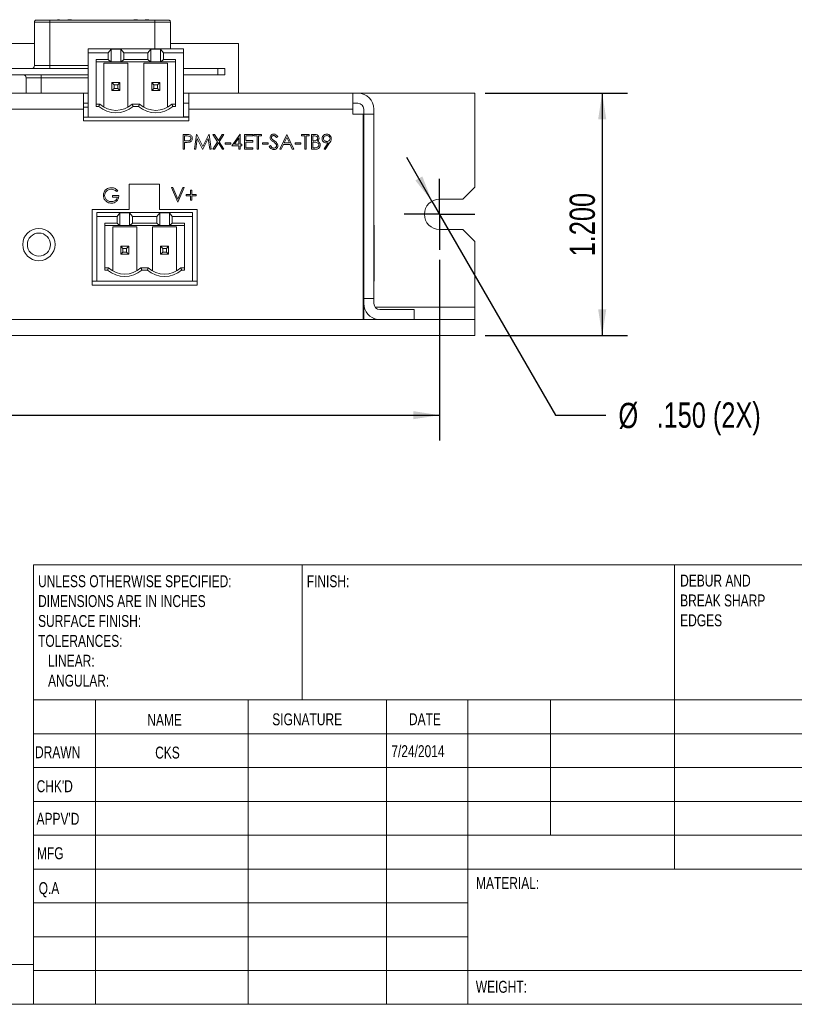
# Model space of a CAD drawing. Header units: inches. Extents: x 0.2 to 16.3, y 0.2 to 11.5.
# Tile 42 of 65: x 8.9 to 12.7, y 0.2 to 5.1. Entities that reach past the tile are written whole.
import ezdxf

# ---------------------------------------------------------------- set-up
doc = ezdxf.new("R2010")
doc.units = ezdxf.units.IN
doc.header["$MEASUREMENT"] = 0
doc.layers.add('FORMAT', color=7, linetype='Continuous')
doc.styles.add('SLDTEXTSTYLE0', font='TXT', dxfattribs={"width": 0.75})
doc.dimstyles.new('SLDDIMSTYLE0', dxfattribs={"dimtxt": 0.125, "dimasz": 0.13, "dimexe": 0, "dimexo": 0.0625, "dimgap": 0.03125, "dimtad": 2, "dimdec": 3, "dimzin": 4, "dimdsep": 46, "dimtxsty": 'Standard', "dimsah": 1, "dimcen": 0.09, "dimadec": 0, "dimazin": 0, "dimtfac": 1, "dimtdec": 3, "dimtofl": 0, "dimtmove": 0, "dimatfit": 3, "dimfxl": 1, "dimtolj": 1, "dimtzin": 12, "dimarcsym": 0})
doc.dimstyles.new('SLDDIMSTYLE3', dxfattribs={"dimtxt": 0.125, "dimasz": 0.13, "dimexe": 0, "dimexo": 0.0625, "dimgap": 0.03125, "dimtad": 0, "dimtih": 1, "dimtoh": 1, "dimdec": 3, "dimzin": 12, "dimdsep": 46, "dimtxsty": 'Standard', "dimsah": 1, "dimcen": 0.09, "dimadec": 0, "dimazin": 0, "dimtfac": 1, "dimtdec": 3, "dimtmove": 0, "dimatfit": 2, "dimfxl": 1, "dimtolj": 1, "dimtzin": 12, "dimarcsym": 0})

# ---------------------------------------------------------------- blocks, each defined once
blk = doc.blocks.new('SW_NOTE_0')
at = {"color": 0, "linetype": 'Continuous', "lineweight": 0, "attachment_point": 1, "style": 'SLDTEXTSTYLE0'}
for s, insert, char_height in [('DEBUR AND ', (0, 0.0761), 0.05906), ('BREAK SHARP ', (0, -0.0223), 0.059055), ('EDGES', (0, -0.1207), 0.05906)]:
    blk.add_mtext(s, dxfattribs=dict(at, insert=insert, char_height=char_height))
blk = doc.blocks.new('SW_NOTE_1')
at = {"color": 0, "linetype": 'Continuous', "lineweight": 0, "attachment_point": 1, "style": 'SLDTEXTSTYLE0'}
for s, insert, char_height in [('UNLESS OTHERWISE SPECIFIED:', (0, 0.0761), 0.059055), ('DIMENSIONS ARE IN INCHES', (0, -0.0223), 0.059055), ('SURFACE FINISH:', (0, -0.1207), 0.059055), ('TOLERANCES:', (0, -0.2191), 0.059055), ('   LINEAR:', (0, -0.3176), 0.05906), ('   ANGULAR:', (0, -0.416), 0.059055)]:
    blk.add_mtext(s, dxfattribs=dict(at, insert=insert, char_height=char_height))
blk = doc.blocks.new('*D16')
at = {"layer": 'FORMAT'}
for p, q in [((6.3288, 3.8803), (6.3288, 2.9866)), ((10.9788, 3.8803), (10.9788, 2.9866)), ((6.3288, 3.1116), (10.9788, 3.1116))]:
    blk.add_line(p, q, dxfattribs=at)
for points in [[(6.3288, 3.1116), (6.4588, 3.0916), (6.4588, 3.1316)], [(10.9788, 3.1116), (10.8488, 3.1316), (10.8488, 3.0916)]]:
    blk.add_solid(points, dxfattribs=at)
at = {"layer": 'FORMAT', "insert": (8.4461, 3.2727), "char_height": 0.125, "attachment_point": 1, "style": 'SLDTEXTSTYLE0'}
blk.add_mtext('4.650', dxfattribs=at)
blk = doc.blocks.new('*D17')
at = {"layer": 'FORMAT'}
for p, q in [((11.2038, 4.7053), (11.9088, 4.7053)), ((11.7838, 4.7053), (11.7838, 3.5053)), ((11.2038, 3.5053), (11.9088, 3.5053))]:
    blk.add_line(p, q, dxfattribs=at)
for points in [[(11.7838, 4.7053), (11.7638, 4.5753), (11.8038, 4.5753)], [(11.7838, 3.5053), (11.8038, 3.6353), (11.7638, 3.6353)]]:
    blk.add_solid(points, dxfattribs=at)
at = {"layer": 'FORMAT', "insert": (11.6226, 3.8975), "char_height": 0.125, "attachment_point": 1, "rotation": 90, "style": 'SLDTEXTSTYLE0'}
blk.add_mtext('1.200', dxfattribs=at)
blk = doc.blocks.new('*D18')
at = {"layer": 'FORMAT'}
for p, q in [((10.9414, 4.1703), (10.8165, 4.3868)), ((10.9414, 4.1703), (11.5519, 3.1116)), ((11.5519, 3.1116), (11.8019, 3.1116))]:
    blk.add_line(p, q, dxfattribs=at)
blk.add_solid([(10.9414, 4.1703), (10.8938, 4.2929), (10.8591, 4.2729)], dxfattribs=at)
at = {"layer": 'FORMAT', "char_height": 0.125, "attachment_point": 1, "style": 'SLDTEXTSTYLE0'}
for s, insert in [('%%c', (11.8644, 3.1726)), ('.150 (2X)', (12.0529, 3.1745))]:
    blk.add_mtext(s, dxfattribs=dict(at, insert=insert))
blk = doc.blocks.new('SW_CENTERMARKSYMBOL_5')
at = {"layer": 'FORMAT', "color": 0}
for p, q in [((0, 0.1), (0, 0.175)), ((0, 0), (0, 0.1)), ((-0.1, 0), (-0.175, 0)), ((0, 0), (-0.1, 0)), ((0, 0), (0, -0.1)), ((0, 0), (0.1, 0)), ((0.1, 0), (0.175, 0)), ((0, -0.1), (0, -0.175))]:
    blk.add_line(p, q, dxfattribs=at)

msp = doc.modelspace()

# ---------------------------------------------------------------- linework, layer by layer
at = {"color": 7, "linetype": 'Continuous', "lineweight": 15}
for p, q in [((9.0872, 5.0683), (9.0872, 5.0663)), ((9.0949, 5.0683), (9.0872, 5.0683)), ((9.0949, 5.0683), (9.0949, 5.0663)), ((9.0979, 5.0683), (9.0949, 5.0683)), ((9.0979, 5.0683), (9.0979, 5.0663)), ((9.1393, 5.0683), (9.1393, 5.0663)), ((9.1429, 5.0683), (9.1429, 5.0663)), ((9.1473, 5.0683), (9.1429, 5.0683)), ((9.1473, 5.0683), (9.1473, 5.0663)), ((9.1544, 5.0683), (9.1473, 5.0683)), ((9.1544, 5.0683), (9.1544, 5.0663)), ((9.1565, 5.0663), (9.1565, 5.0683)), ((9.4663, 5.0663), (9.4663, 5.0683)), ((9.4713, 5.0663), (9.4713, 5.0683)), ((9.4749, 5.0683), (9.4749, 5.0663)), ((9.4784, 5.0683), (9.4784, 5.0663)), ((9.4834, 5.0683), (9.4834, 5.0663)), ((9.5219, 5.0683), (9.5219, 5.0663)), ((9.5222, 5.0683), (9.5222, 5.0663)), ((9.5349, 5.0683), (9.5222, 5.0683)), ((9.5404, 5.0683), (9.5347, 5.0683)), ((9.5349, 5.0683), (9.5349, 5.0663)), ((9.5382, 5.0683), (9.5349, 5.0683)), ((9.5382, 5.0683), (9.5382, 5.0663)), ((9.5404, 5.0683), (9.5404, 5.0663)), ((8.9734, 5.0563), (9.0504, 5.0563)), ((9.0504, 5.0663), (9.5703, 5.0663)), ((9.0504, 5.0563), (9.0504, 5.0663)), ((9.0504, 4.8413), (9.0504, 5.0563)), ((9.0504, 5.0563), (9.5703, 5.0563)), ((9.5703, 5.0663), (9.5703, 5.0563)), ((9.5703, 5.0563), (9.6473, 5.0563)), ((9.5703, 5.0563), (9.5703, 4.9239)), ((8.9734, 4.9506), (8.7291, 4.9506)), ((9.2394, 4.9239), (9.2394, 4.9042)), ((9.7118, 4.9239), (9.2394, 4.9239)), ((9.3388, 4.9042), (9.3533, 4.9228)), ((9.3533, 4.9228), (9.3533, 4.8594)), ((9.3533, 4.9228), (9.401, 4.9228)), ((9.401, 4.9228), (9.401, 4.8594)), ((9.401, 4.9228), (9.4155, 4.9042)), ((9.5356, 4.9042), (9.5502, 4.9228)), ((9.5502, 4.8594), (9.5502, 4.9228)), ((9.5502, 4.9228), (9.5978, 4.9228)), ((9.5978, 4.9228), (9.6124, 4.9042)), ((9.5978, 4.8594), (9.5978, 4.9228)), ((9.9838, 4.9506), (9.6473, 4.9506)), ((9.7118, 4.9042), (9.7118, 4.9239)), ((9.9838, 4.7046), (9.9838, 4.9506)), ((9.2394, 4.9042), (9.2394, 4.5853)), ((9.3388, 4.9042), (9.2394, 4.9042)), ((9.2787, 4.6392), (9.2787, 4.8717)), ((9.3388, 4.8717), (9.2787, 4.8717)), ((9.3388, 4.8717), (9.3388, 4.9042)), ((9.3518, 4.8594), (9.3388, 4.8717)), ((9.4155, 4.8717), (9.4025, 4.8594)), ((9.4155, 4.9042), (9.4155, 4.8717)), ((9.4155, 4.9042), (9.5356, 4.9042)), ((9.4155, 4.8717), (9.5356, 4.8717)), ((9.5356, 4.8717), (9.5356, 4.9042)), ((9.5487, 4.8594), (9.5356, 4.8717)), ((9.6124, 4.8717), (9.5994, 4.8594)), ((9.6124, 4.9042), (9.6124, 4.8717)), ((9.7118, 4.9042), (9.6124, 4.9042)), ((9.6724, 4.8717), (9.6124, 4.8717)), ((9.6724, 4.8717), (9.6724, 4.6392)), ((9.7118, 4.5853), (9.7118, 4.9042)), ((9.2394, 4.8263), (8.7388, 4.8263)), ((8.9734, 4.8413), (9.0504, 4.8413)), ((9.2394, 4.8413), (9.0504, 4.8413)), ((9.0504, 4.8413), (9.0504, 4.8263)), ((9.3518, 4.8594), (9.2787, 4.8594)), ((9.3181, 4.853), (9.3181, 4.6354)), ((9.4362, 4.853), (9.3181, 4.853)), ((9.3533, 4.8594), (9.3518, 4.8594)), ((9.401, 4.8594), (9.3533, 4.8594)), ((9.4025, 4.8594), (9.401, 4.8594)), ((9.5487, 4.8594), (9.4025, 4.8594)), ((9.4362, 4.6354), (9.4362, 4.853)), ((9.515, 4.853), (9.515, 4.6354)), ((9.6331, 4.853), (9.515, 4.853)), ((9.5502, 4.8594), (9.5487, 4.8594)), ((9.5978, 4.8594), (9.5502, 4.8594)), ((9.5994, 4.8594), (9.5978, 4.8594)), ((9.6724, 4.8594), (9.5994, 4.8594)), ((9.6331, 4.6354), (9.6331, 4.853)), ((9.8818, 4.8263), (9.7118, 4.8263)), ((9.8818, 4.8263), (9.9168, 4.8263)), ((9.8818, 4.7963), (9.8818, 4.8263)), ((9.9168, 4.8263), (9.9168, 4.7963)), ((8.7388, 4.7963), (9.2394, 4.7963)), ((8.9323, 4.7813), (8.9323, 4.7046)), ((8.9323, 4.7813), (9.0073, 4.7813)), ((9.0073, 4.7963), (9.0073, 4.7813)), ((9.0073, 4.7813), (9.2394, 4.7813)), ((9.0073, 4.7046), (9.0073, 4.7813)), ((9.7118, 4.7963), (9.8818, 4.7963)), ((9.8818, 4.7963), (9.9168, 4.7963)), ((9.3575, 4.7573), (9.368, 4.7468)), ((9.3575, 4.7573), (9.3968, 4.7573)), ((9.3575, 4.718), (9.3575, 4.7573)), ((9.368, 4.7285), (9.3575, 4.718)), ((9.3863, 4.7468), (9.368, 4.7468)), ((9.368, 4.7468), (9.368, 4.7285)), ((9.3863, 4.7285), (9.368, 4.7285)), ((9.3968, 4.7573), (9.3863, 4.7468)), ((9.3863, 4.7285), (9.3863, 4.7468)), ((9.3968, 4.718), (9.3863, 4.7285)), ((9.3968, 4.718), (9.3968, 4.7573)), ((9.5649, 4.7468), (9.5543, 4.7573)), ((9.5937, 4.7573), (9.5543, 4.7573)), ((9.5543, 4.7573), (9.5543, 4.718)), ((9.5649, 4.7285), (9.5543, 4.718)), ((9.5831, 4.7468), (9.5649, 4.7468)), ((9.5649, 4.7468), (9.5649, 4.7285)), ((9.5649, 4.7285), (9.5831, 4.7285)), ((9.5937, 4.7573), (9.5831, 4.7468)), ((9.5831, 4.7285), (9.5831, 4.7468)), ((9.5937, 4.718), (9.5831, 4.7285)), ((9.5937, 4.7573), (9.5937, 4.718)), ((8.0774, 4.7046), (9.2174, 4.7046)), ((9.2174, 4.6256), (9.2174, 4.7046)), ((9.2394, 4.7046), (9.2174, 4.7046)), ((9.3575, 4.718), (9.3968, 4.718)), ((9.5937, 4.718), (9.5543, 4.718)), ((9.7374, 4.7046), (9.7118, 4.7046)), ((9.7374, 4.7046), (10.5498, 4.7046)), ((9.7374, 4.7046), (9.7374, 4.6256)), ((9.9948, 4.7053), (9.9838, 4.7053)), ((10.171, 4.7053), (10.0825, 4.7053)), ((11.1538, 4.7053), (10.2502, 4.7053)), ((10.5498, 4.7046), (10.5498, 4.6256)), ((10.5498, 4.7046), (10.5748, 4.7046)), ((11.1538, 4.2403), (11.1538, 4.7053)), ((9.2394, 4.6546), (9.2174, 4.6546)), ((9.2394, 4.6353), (9.2174, 4.6353)), ((9.2787, 4.651), (9.2969, 4.651)), ((9.2924, 4.6392), (9.2787, 4.6392)), ((9.4575, 4.651), (9.4937, 4.651)), ((9.4892, 4.6392), (9.462, 4.6392)), ((9.6543, 4.651), (9.6724, 4.651)), ((9.6724, 4.6392), (9.6588, 4.6392)), ((9.7374, 4.6546), (9.7118, 4.6546)), ((10.5498, 4.6546), (10.5748, 4.6546)), ((8.0774, 4.6256), (9.2174, 4.6256)), ((9.2174, 4.5686), (9.2174, 4.6256)), ((9.2174, 4.5853), (9.2394, 4.5853)), ((9.2394, 4.5853), (9.7118, 4.5853)), ((9.7118, 4.5884), (9.7374, 4.5884)), ((9.7118, 4.5853), (9.7374, 4.5853)), ((9.7374, 4.5686), (9.7374, 4.6256)), ((9.7374, 4.6256), (10.5498, 4.6256)), ((10.5498, 4.6256), (10.5498, 4.6006)), ((10.5498, 4.6006), (10.6003, 4.6006)), ((10.6003, 4.6006), (10.6003, 3.5846)), ((10.6038, 4.6256), (10.6038, 4.6006)), ((10.6538, 4.6006), (10.6038, 4.6006)), ((10.6038, 4.6006), (10.6038, 3.6886)), ((10.6538, 4.6256), (10.6538, 4.6006)), ((10.6538, 4.6006), (10.6538, 3.6886)), ((9.2174, 4.5686), (9.7374, 4.5686)), ((9.7103, 4.5004), (9.7246, 4.5004)), ((9.7103, 4.4275), (9.7103, 4.5004)), ((9.7169, 4.4929), (9.7169, 4.4686)), ((9.7302, 4.4929), (9.7169, 4.4929)), ((9.7664, 4.4275), (9.776, 4.5004)), ((9.776, 4.5004), (9.777, 4.5004)), ((9.777, 4.5004), (9.8071, 4.4406)), ((9.8071, 4.4406), (9.8371, 4.5004)), ((9.8371, 4.5004), (9.838, 4.5004)), ((9.838, 4.5004), (9.8477, 4.4275)), ((9.8575, 4.5004), (9.8651, 4.5004)), ((9.8804, 4.4647), (9.8575, 4.5004)), ((9.8651, 4.5004), (9.8842, 4.4706)), ((9.8842, 4.4706), (9.9033, 4.5004)), ((9.9108, 4.5004), (9.888, 4.4647)), ((9.9033, 4.5004), (9.9108, 4.5004)), ((9.9515, 4.4443), (9.9913, 4.5023)), ((9.9861, 4.4835), (9.9643, 4.4518)), ((9.9861, 4.4518), (9.9861, 4.4835)), ((9.9913, 4.5023), (9.9926, 4.5023)), ((9.9926, 4.5023), (9.9926, 4.4518)), ((10.0141, 4.5004), (10.0553, 4.5004)), ((10.0141, 4.4275), (10.0141, 4.5004)), ((10.0207, 4.4929), (10.0207, 4.4705)), ((10.0553, 4.4929), (10.0207, 4.4929)), ((10.0553, 4.5004), (10.0553, 4.4929)), ((10.0599, 4.5004), (10.0983, 4.5004)), ((10.0599, 4.4929), (10.0599, 4.5004)), ((10.0758, 4.4929), (10.0599, 4.4929)), ((10.0758, 4.4275), (10.0758, 4.4929)), ((10.0824, 4.4929), (10.0824, 4.4275)), ((10.0983, 4.4929), (10.0824, 4.4929)), ((10.0983, 4.5004), (10.0983, 4.4929)), ((10.1777, 4.49), (10.1718, 4.4855)), ((10.188, 4.4275), (10.2226, 4.5004)), ((10.223, 4.4862), (10.2098, 4.4584)), ((10.2226, 4.5004), (10.2235, 4.5004)), ((10.2358, 4.4584), (10.223, 4.4862)), ((10.2235, 4.5004), (10.2572, 4.4275)), ((10.2955, 4.5004), (10.3338, 4.5004)), ((10.2955, 4.4929), (10.2955, 4.5004)), ((10.3114, 4.4929), (10.2955, 4.4929)), ((10.3114, 4.4275), (10.3114, 4.4929)), ((10.3179, 4.4929), (10.3179, 4.4275)), ((10.3338, 4.4929), (10.3179, 4.4929)), ((10.3338, 4.5004), (10.3338, 4.4929)), ((10.3451, 4.5004), (10.3593, 4.5004)), ((10.3451, 4.4275), (10.3451, 4.5004)), ((10.3516, 4.4929), (10.3516, 4.4696)), ((10.3605, 4.4929), (10.3516, 4.4929)), ((9.7169, 4.4686), (9.7296, 4.4685)), ((9.7169, 4.4612), (9.7169, 4.4275)), ((9.7221, 4.4612), (9.7169, 4.4612)), ((9.78, 4.4801), (9.773, 4.4275)), ((9.8064, 4.4275), (9.78, 4.4801)), ((9.8342, 4.48), (9.8079, 4.4275)), ((9.8412, 4.4275), (9.8342, 4.48)), ((9.8566, 4.4275), (9.8804, 4.4647)), ((9.8842, 4.4588), (9.8642, 4.4275)), ((9.9042, 4.4275), (9.8842, 4.4588)), ((9.888, 4.4647), (9.9118, 4.4275)), ((9.9178, 4.4593), (9.9459, 4.4593)), ((9.9178, 4.4518), (9.9178, 4.4593)), ((9.9459, 4.4518), (9.9178, 4.4518)), ((9.9459, 4.4593), (9.9459, 4.4518)), ((9.9861, 4.4443), (9.9515, 4.4443)), ((9.9643, 4.4518), (9.9861, 4.4518)), ((9.9861, 4.4275), (9.9861, 4.4443)), ((9.9926, 4.4518), (10.001, 4.4518)), ((9.9926, 4.4443), (9.9926, 4.4275)), ((10.001, 4.4443), (9.9926, 4.4443)), ((10.001, 4.4518), (10.001, 4.4443)), ((10.0207, 4.4705), (10.0553, 4.4705)), ((10.0207, 4.463), (10.0207, 4.435)), ((10.0553, 4.463), (10.0207, 4.463)), ((10.0207, 4.435), (10.0553, 4.435)), ((10.0553, 4.4705), (10.0553, 4.463)), ((10.0553, 4.435), (10.0553, 4.4275)), ((10.1029, 4.4593), (10.131, 4.4593)), ((10.1029, 4.4518), (10.1029, 4.4593)), ((10.131, 4.4518), (10.1029, 4.4518)), ((10.131, 4.4593), (10.131, 4.4518)), ((10.1357, 4.4416), (10.1418, 4.4453)), ((10.2062, 4.4509), (10.1952, 4.4275)), ((10.2393, 4.4509), (10.2062, 4.4509)), ((10.2098, 4.4584), (10.2358, 4.4584)), ((10.2501, 4.4275), (10.2393, 4.4509)), ((10.2637, 4.4593), (10.2918, 4.4593)), ((10.2637, 4.4518), (10.2637, 4.4593)), ((10.2918, 4.4518), (10.2637, 4.4518)), ((10.2918, 4.4593), (10.2918, 4.4518)), ((10.3516, 4.4696), (10.356, 4.4696)), ((10.3516, 4.4621), (10.3516, 4.435)), ((10.3559, 4.4621), (10.3516, 4.4621)), ((10.3516, 4.435), (10.3609, 4.435)), ((10.4071, 4.4293), (10.4274, 4.4589)), ((10.4348, 4.4585), (10.4124, 4.4256)), ((9.7169, 4.4275), (9.7103, 4.4275)), ((9.773, 4.4275), (9.7664, 4.4275)), ((9.8079, 4.4275), (9.8064, 4.4275)), ((9.8477, 4.4275), (9.8412, 4.4275)), ((9.8642, 4.4275), (9.8566, 4.4275)), ((9.9118, 4.4275), (9.9042, 4.4275)), ((9.9926, 4.4275), (9.9861, 4.4275)), ((10.0553, 4.4275), (10.0141, 4.4275)), ((10.0824, 4.4275), (10.0758, 4.4275)), ((10.1952, 4.4275), (10.188, 4.4275)), ((10.2572, 4.4275), (10.2501, 4.4275)), ((10.3179, 4.4275), (10.3114, 4.4275)), ((10.3648, 4.4275), (10.3451, 4.4275)), ((10.4124, 4.4256), (10.4071, 4.4293)), ((9.5923, 4.2546), (9.4423, 4.2546)), ((9.4423, 4.2546), (9.4423, 4.1296)), ((9.5923, 4.1296), (9.5923, 4.2546)), ((11.0938, 4.1803), (11.1538, 4.2403)), ((9.3607, 4.1979), (9.3915, 4.1979)), ((9.3607, 4.1905), (9.3607, 4.1979)), ((9.385, 4.1905), (9.3607, 4.1905)), ((9.3869, 4.2229), (9.3813, 4.2176)), ((9.6522, 4.2377), (9.6592, 4.2377)), ((9.683, 4.1648), (9.6522, 4.2377)), ((9.6592, 4.2377), (9.6835, 4.1802)), ((9.6835, 4.1802), (9.7078, 4.2377)), ((9.7148, 4.2377), (9.6839, 4.1648)), ((9.7078, 4.2377), (9.7148, 4.2377)), ((9.7241, 4.1975), (9.7241, 4.2041)), ((9.7241, 4.2041), (9.7456, 4.2041)), ((9.7456, 4.1975), (9.7241, 4.1975)), ((9.7456, 4.2256), (9.7522, 4.2256)), ((9.7456, 4.2041), (9.7456, 4.2256)), ((9.7456, 4.176), (9.7456, 4.1975)), ((9.7522, 4.2256), (9.7522, 4.2041)), ((9.7522, 4.2041), (9.7737, 4.2041)), ((9.7522, 4.1975), (9.7522, 4.176)), ((9.7737, 4.1975), (9.7522, 4.1975)), ((9.7737, 4.2041), (9.7737, 4.1975)), ((9.6839, 4.1648), (9.683, 4.1648)), ((9.7522, 4.176), (9.7456, 4.176)), ((10.9788, 4.1803), (11.0938, 4.1803)), ((9.4423, 4.1296), (9.2588, 4.1296)), ((9.2588, 4.1296), (9.2588, 3.7546)), ((9.283, 4.1139), (9.283, 4.0942)), ((9.7555, 4.1139), (9.283, 4.1139)), ((9.283, 4.0942), (9.283, 3.7753)), ((9.3825, 4.0942), (9.283, 4.0942)), ((9.3825, 4.0942), (9.397, 4.1128)), ((9.3825, 4.0617), (9.3825, 4.0942)), ((9.397, 4.1128), (9.397, 4.0494)), ((9.397, 4.1128), (9.4447, 4.1128)), ((9.4447, 4.1128), (9.4447, 4.0494)), ((9.4447, 4.1128), (9.4592, 4.0942)), ((9.4592, 4.0942), (9.4592, 4.0617)), ((9.4592, 4.0942), (9.5793, 4.0942)), ((9.5793, 4.0942), (9.5939, 4.1128)), ((9.5793, 4.0617), (9.5793, 4.0942)), ((9.7788, 4.1296), (9.5923, 4.1296)), ((9.5939, 4.0494), (9.5939, 4.1128)), ((9.5939, 4.1128), (9.6415, 4.1128)), ((9.6415, 4.1128), (9.6561, 4.0942)), ((9.6415, 4.0494), (9.6415, 4.1128)), ((9.6561, 4.0942), (9.6561, 4.0617)), ((9.7555, 4.0942), (9.6561, 4.0942)), ((9.7555, 4.0942), (9.7555, 4.1139)), ((9.7555, 3.7753), (9.7555, 4.0942)), ((9.7788, 3.7546), (9.7788, 4.1296)), ((9.3224, 3.8292), (9.3224, 4.0617)), ((9.3825, 4.0617), (9.3224, 4.0617)), ((9.3955, 4.0494), (9.3224, 4.0494)), ((9.3955, 4.0494), (9.3825, 4.0617)), ((9.397, 4.0494), (9.3955, 4.0494)), ((9.4447, 4.0494), (9.397, 4.0494)), ((9.4462, 4.0494), (9.4447, 4.0494)), ((9.4592, 4.0617), (9.4462, 4.0494)), ((9.5923, 4.0494), (9.4462, 4.0494)), ((9.4592, 4.0617), (9.5793, 4.0617)), ((9.5923, 4.0494), (9.5793, 4.0617)), ((9.5939, 4.0494), (9.5923, 4.0494)), ((9.6415, 4.0494), (9.5939, 4.0494)), ((9.643, 4.0494), (9.6415, 4.0494)), ((9.6561, 4.0617), (9.643, 4.0494)), ((9.7161, 4.0494), (9.643, 4.0494)), ((9.7161, 4.0617), (9.6561, 4.0617)), ((9.7161, 4.0617), (9.7161, 3.8292)), ((10.6038, 4.0509), (10.6003, 4.0509)), ((10.6538, 4.0509), (10.6558, 4.0509)), ((10.6538, 4.0509), (10.6558, 4.0509)), ((10.6538, 4.0509), (10.6558, 4.0509)), ((10.6538, 4.0509), (10.6558, 4.0509)), ((10.6538, 4.0509), (10.6558, 4.0509)), ((10.6538, 4.0509), (10.6558, 4.0509)), ((10.6538, 4.0509), (10.6558, 4.0509)), ((10.6538, 4.0509), (10.6558, 4.0509)), ((10.6538, 4.0509), (10.6558, 4.0509)), ((10.6558, 4.0509), (10.6558, 4.0469)), ((10.6558, 4.0509), (10.6558, 4.0469)), ((10.6558, 4.0509), (10.6558, 4.0469)), ((10.6558, 4.0509), (10.6558, 4.0469)), ((10.6558, 4.0509), (10.6558, 4.0469)), ((10.6558, 4.0509), (10.6558, 4.0469)), ((10.6558, 4.0509), (10.6558, 4.0469)), ((10.6558, 4.0509), (10.6558, 4.0469)), ((10.6558, 4.0509), (10.6558, 4.0469)), ((10.6558, 3.7753), (10.6558, 4.0469)), ((9.3618, 4.043), (9.3618, 3.8254)), ((9.4799, 4.043), (9.3618, 4.043)), ((9.4799, 3.8254), (9.4799, 4.043)), ((9.5586, 4.043), (9.5586, 3.8254)), ((9.6767, 4.043), (9.5586, 4.043)), ((9.6767, 3.8254), (9.6767, 4.043)), ((11.0938, 4.0303), (10.9788, 4.0303)), ((11.1538, 3.9703), (11.0938, 4.0303)), ((9.4012, 3.9473), (9.4117, 3.9368)), ((9.4012, 3.908), (9.4012, 3.9473)), ((9.4012, 3.9473), (9.4405, 3.9473)), ((9.4405, 3.9473), (9.43, 3.9368)), ((9.4405, 3.908), (9.4405, 3.9473)), ((9.6086, 3.9368), (9.598, 3.9473)), ((9.598, 3.9473), (9.598, 3.908)), ((9.6374, 3.9473), (9.598, 3.9473)), ((9.6374, 3.9473), (9.6268, 3.9368)), ((9.6374, 3.9473), (9.6374, 3.908)), ((11.1538, 3.6453), (11.1538, 3.9703)), ((9.4117, 3.9185), (9.4012, 3.908)), ((9.4012, 3.908), (9.4405, 3.908)), ((9.4117, 3.9368), (9.4117, 3.9185)), ((9.43, 3.9368), (9.4117, 3.9368)), ((9.43, 3.9185), (9.4117, 3.9185)), ((9.43, 3.9185), (9.43, 3.9368)), ((9.4405, 3.908), (9.43, 3.9185)), ((9.6086, 3.9185), (9.598, 3.908)), ((9.6374, 3.908), (9.598, 3.908)), ((9.6086, 3.9368), (9.6086, 3.9185)), ((9.6268, 3.9368), (9.6086, 3.9368)), ((9.6086, 3.9185), (9.6268, 3.9185)), ((9.6268, 3.9185), (9.6268, 3.9368)), ((9.6374, 3.908), (9.6268, 3.9185)), ((9.3224, 3.841), (9.3405, 3.841)), ((9.336, 3.8292), (9.3224, 3.8292)), ((9.5011, 3.841), (9.5374, 3.841)), ((9.5329, 3.8292), (9.5056, 3.8292)), ((9.698, 3.841), (9.7161, 3.841)), ((9.7161, 3.8292), (9.7025, 3.8292)), ((9.2588, 3.7753), (9.283, 3.7753)), ((9.2588, 3.7546), (9.7788, 3.7546)), ((9.283, 3.7753), (9.7555, 3.7753)), ((9.7555, 3.7753), (9.7788, 3.7753)), ((10.6038, 3.7753), (10.6003, 3.7753)), ((10.6558, 3.7753), (10.6538, 3.7753)), ((10.6538, 3.6886), (10.6038, 3.6886)), ((10.6038, 3.6886), (10.6038, 3.6636)), ((10.6038, 3.6886), (10.6038, 3.5853)), ((10.6038, 3.6886), (10.6038, 3.6636)), ((10.6038, 3.6886), (10.6038, 3.5853)), ((10.6538, 3.6886), (10.6538, 3.6636)), ((10.6538, 3.6886), (10.6538, 3.6636)), ((10.6538, 3.6886), (10.6538, 3.6636)), ((10.6538, 3.6886), (10.6538, 3.6636)), ((10.6038, 3.6453), (10.6003, 3.6453)), ((11.1538, 3.6453), (10.6604, 3.6453)), ((10.6828, 3.6346), (10.8538, 3.6346)), ((10.8538, 3.6346), (10.8538, 3.5853)), ((11.1538, 3.5853), (11.1538, 3.6453)), ((6.1538, 3.5853), (11.1538, 3.5853)), ((10.6003, 3.5846), (6.7074, 3.5846)), ((10.6538, 3.5901), (10.6538, 3.5853)), ((10.6538, 3.5901), (10.6538, 3.5853)), ((10.9038, 3.5853), (10.9788, 3.5853)), ((10.9038, 3.5853), (10.9788, 3.5853)), ((10.9788, 3.5853), (11.0938, 3.5853)), ((10.9788, 3.5853), (11.0938, 3.5853)), ((11.0938, 3.5853), (11.1538, 3.5853)), ((11.0938, 3.5853), (11.1538, 3.5853)), ((11.1538, 3.5053), (11.1538, 3.5853)), ((6.1538, 3.5053), (11.1538, 3.5053)), ((10.9038, 3.5053), (10.9788, 3.5053)), ((10.9038, 3.5053), (10.9788, 3.5053)), ((10.9788, 3.5053), (11.0938, 3.5053)), ((10.9788, 3.5053), (11.0938, 3.5053)), ((11.0938, 3.5053), (11.1538, 3.5053)), ((11.0938, 3.5053), (11.1538, 3.5053))]:
    msp.add_line(p, q, dxfattribs=at)
at = {"color": 7, "linetype": 'Continuous', "lineweight": 0}
for p, q in [((8.9685, 2.372), (16.3386, 2.372)), ((8.9685, 2.372), (8.9685, 0.1969)), ((10.2992, 1.7028), (10.2992, 2.372)), ((12.1417, 2.372), (12.1417, 0.8661)), ((16.3386, 1.7028), (8.9685, 1.7028)), ((9.2756, 1.7028), (9.2756, 0.1969)), ((10.0311, 1.7028), (10.0311, 0.1969)), ((10.7165, 1.7028), (10.7165, 0.1969)), ((11.1181, 0.1969), (11.1181, 1.7028)), ((11.5276, 1.0335), (11.5276, 1.7028)), ((12.8583, 1.5354), (8.9685, 1.5354)), ((12.8583, 1.3681), (8.9685, 1.3681)), ((12.8583, 1.2008), (8.9685, 1.2008)), ((12.8583, 1.0335), (8.9685, 1.0335)), ((11.1181, 0.8661), (8.9685, 0.8661)), ((11.1181, 0.8661), (16.3386, 0.8661)), ((11.1181, 0.6988), (8.9685, 0.6988)), ((11.1181, 0.5315), (8.9685, 0.5315)), ((0.3937, 0.3937), (8.9685, 0.3937)), ((8.9685, 0.3642), (16.3386, 0.3642)), ((0.1969, 0.1969), (16.3386, 0.1969))]:
    msp.add_line(p, q, dxfattribs=at)
at = {"color": 7, "linetype": 'Continuous', "lineweight": 15, "flags": 128}
msp.add_lwpolyline([(8.9844, 5.0663), (8.9825, 5.0661), (8.982, 5.066)], dxfattribs=at)
at = {"color": 7, "linetype": 'Continuous', "lineweight": 15}
for radius in [0.08, 0.057]:
    msp.add_circle((8.9958, 3.9556), radius, dxfattribs=at)
for centre, radius, start, end in [((8.9584, 4.8413), 0.015, 270, 0), ((10.5748, 4.6256), 0.079, 0, 90), ((9.3772, 4.7377), 0.1299, 229.2509, 310.7491), ((9.3772, 4.7377), 0.1181, 227.1666, 312.8334), ((9.574, 4.7377), 0.1299, 229.2509, 310.7491), ((9.574, 4.7377), 0.1181, 227.1666, 312.8334), ((10.5748, 4.6256), 0.029, 0, 90), ((10.9788, 4.1053), 0.075, 90, 270), ((10.6519, 4.0469), 0.00394, 0, 59.8676), ((9.4208, 3.9277), 0.1299, 229.2509, 310.7491), ((9.4208, 3.9277), 0.1181, 227.1666, 312.8334), ((9.6177, 3.9277), 0.1299, 229.2509, 310.7491), ((9.6177, 3.9277), 0.1181, 227.1666, 312.8334), ((10.6828, 3.6636), 0.079, 180, 262.4491), ((10.6828, 3.6636), 0.029, 180, 270)]:
    msp.add_arc(centre, radius, start, end, dxfattribs=at)
for points, knots in [([(9.1477, 5.0683), (9.1467, 5.0683), (9.1445, 5.0683), (9.1419, 5.0683), (9.1401, 5.0683), (9.1394, 5.0683), (9.1394, 5.0683), (9.1393, 5.0683)], [0, 0, 0, 0, 0.235658, 0.473457, 0.678238, 0.891928, 1, 1, 1, 1]), ([(9.1565, 5.0683), (9.1564, 5.0683), (9.1562, 5.0683), (9.1552, 5.0683), (9.1546, 5.0683), (9.1544, 5.0683)], [0, 0, 0, 0, 0.49262, 0.745972, 1, 1, 1, 1]), ([(9.4749, 5.0683), (9.4738, 5.0683), (9.4717, 5.0683), (9.4692, 5.0683), (9.4673, 5.0683), (9.4664, 5.0683), (9.4663, 5.0683), (9.4663, 5.0683)], [0, 0, 0, 0, 0.245024, 0.446428, 0.646432, 0.888494, 1, 1, 1, 1]), ([(9.4834, 5.0683), (9.4833, 5.0683), (9.4831, 5.0683), (9.4812, 5.0683), (9.4789, 5.0683), (9.4766, 5.0683), (9.4752, 5.0683), (9.4749, 5.0683)], [0, 0, 0, 0, 0.264142, 0.482451, 0.70026, 0.923063, 1, 1, 1, 1]), ([(9.5303, 5.0683), (9.5292, 5.0683), (9.5271, 5.0683), (9.5246, 5.0683), (9.5229, 5.0683), (9.522, 5.0683), (9.5219, 5.0683), (9.5219, 5.0683)], [0, 0, 0, 0, 0.241212, 0.436069, 0.63015, 0.843692, 1, 1, 1, 1]), ([(9.532, 5.0683), (9.5319, 5.0683), (9.5316, 5.0683), (9.531, 5.0683), (9.5306, 5.0683), (9.5303, 5.0683)], [0, 0, 0, 0, 0.2537882, 0.507816, 1, 1, 1, 1]), ([(9.5347, 5.0683), (9.5344, 5.0683), (9.5337, 5.0683), (9.5323, 5.0683), (9.5314, 5.0683), (9.5309, 5.0683)], [0, 0, 0, 0, 0.422212, 0.700062, 1, 1, 1, 1]), ([(8.9969, 5.0662), (8.9946, 5.0662), (8.9872, 5.0662), (8.9816, 5.0659), (8.9787, 5.0653), (8.9771, 5.064), (8.9763, 5.0632), (8.9759, 5.0626), (8.9755, 5.0621), (8.9752, 5.0616), (8.9748, 5.061), (8.9744, 5.0602), (8.9736, 5.0584), (8.9735, 5.0573), (8.9734, 5.0563)], [0, 0, 0, 0, 0.165705, 0.513487, 0.743615, 0.805824, 0.826395, 0.842281, 0.849285, 0.856102, 0.870298, 0.886575, 0.905448, 1, 1, 1, 1]), ([(9.0504, 5.0663), (9.0459, 5.0663), (9.0367, 5.0663), (9.0229, 5.0663), (9.01, 5.0663), (9.0011, 5.0663), (8.9976, 5.0663), (8.9969, 5.0663)], [0, 0, 0, 0, 0.214747, 0.445507, 0.688331, 0.937668, 1, 1, 1, 1]), ([(9.6373, 5.0663), (9.6364, 5.0663), (9.635, 5.0663), (9.6267, 5.0663), (9.618, 5.0663), (9.6073, 5.0663), (9.5917, 5.0663), (9.5787, 5.0663), (9.5703, 5.0663)], [0, 0, 0, 0, 0.2394567, 0.3683607, 0.4999999, 0.6316396, 0.7605436, 1, 1, 1, 1]), ([(9.6473, 5.0563), (9.6471, 5.0577), (9.6467, 5.0607), (9.644, 5.064), (9.6407, 5.066), (9.6384, 5.0662), (9.6373, 5.0663)], [0, 0, 0, 0, 0.270259, 0.562427, 0.789732, 1, 1, 1, 1]), ([(8.9323, 4.7813), (8.9321, 4.7832), (8.9318, 4.7861), (8.93, 4.7896), (8.928, 4.792), (8.9256, 4.7939), (8.9221, 4.7958), (8.9192, 4.7961), (8.9173, 4.7963)], [0, 0, 0, 0, 0.239823, 0.368832, 0.500511, 0.632112, 0.760909, 1, 1, 1, 1]), ([(8.9323, 4.7813), (8.9321, 4.7832), (8.9318, 4.7861), (8.93, 4.7896), (8.9277, 4.7924), (8.9247, 4.7946), (8.921, 4.796), (8.9186, 4.7962), (8.9174, 4.7963)], [0, 0, 0, 0, 0.240392, 0.367771, 0.499606, 0.697425, 0.835717, 1, 1, 1, 1]), ([(9.7246, 4.5004), (9.7277, 4.5004), (9.7333, 4.5005), (9.7388, 4.4997), (9.7412, 4.4993)], [0, 0, 0, 0, 0.560317, 1, 1, 1, 1]), ([(9.7486, 4.4808), (9.7483, 4.4829), (9.7478, 4.4861), (9.7451, 4.4894), (9.74, 4.4931), (9.7345, 4.493), (9.7302, 4.4929)], [0, 0, 0, 0, 0.248969, 0.37473, 0.500386, 1, 1, 1, 1]), ([(9.7412, 4.4993), (9.7434, 4.4985), (9.7479, 4.4969), (9.7524, 4.492), (9.7549, 4.4864), (9.7551, 4.4827), (9.7552, 4.4809)], [0, 0, 0, 0, 0.279706, 0.559381, 0.779508, 1, 1, 1, 1]), ([(10.1403, 4.4853), (10.1406, 4.4879), (10.1413, 4.493), (10.1463, 4.4987), (10.1522, 4.5018), (10.1563, 4.5021), (10.1583, 4.5023)], [0, 0, 0, 0, 0.2795525, 0.558797, 0.7793772, 1, 1, 1, 1]), ([(10.1444, 4.4742), (10.1431, 4.4761), (10.1408, 4.4794), (10.1405, 4.4835), (10.1403, 4.4853)], [0, 0, 0, 0, 0.559842, 1, 1, 1, 1]), ([(10.1576, 4.4948), (10.1561, 4.4947), (10.1531, 4.4945), (10.1496, 4.4922), (10.1472, 4.4891), (10.147, 4.4867), (10.1469, 4.4856)], [0, 0, 0, 0, 0.280272, 0.559931, 0.77992, 1, 1, 1, 1]), ([(10.1469, 4.4856), (10.147, 4.4846), (10.1471, 4.4825), (10.1487, 4.4792), (10.1506, 4.4773), (10.1517, 4.4762)], [0, 0, 0, 0, 0.279946, 0.559772, 1, 1, 1, 1]), ([(10.1718, 4.4855), (10.1697, 4.4881), (10.1669, 4.4918), (10.1615, 4.4945), (10.1589, 4.4947), (10.1576, 4.4948)], [0, 0, 0, 0, 0.559821, 0.77985, 1, 1, 1, 1]), ([(10.1583, 4.5023), (10.1605, 4.5021), (10.165, 4.5016), (10.1721, 4.4973), (10.1756, 4.4928), (10.1777, 4.49)], [0, 0, 0, 0, 0.279747, 0.559502, 1, 1, 1, 1]), ([(10.356, 4.4696), (10.3606, 4.4696), (10.3663, 4.4696), (10.372, 4.4733), (10.3741, 4.4758), (10.3756, 4.4789), (10.3758, 4.4811), (10.3759, 4.4822)], [0, 0, 0, 0, 0.498608, 0.624009, 0.749402, 0.874736, 1, 1, 1, 1]), ([(10.3593, 4.5004), (10.3624, 4.5004), (10.3686, 4.5002), (10.3768, 4.4965), (10.3816, 4.4897), (10.3822, 4.4848), (10.3825, 4.4824)], [0, 0, 0, 0, 0.2813177, 0.5599231, 0.7799348, 1, 1, 1, 1]), ([(10.3759, 4.4822), (10.3757, 4.484), (10.3754, 4.4867), (10.3731, 4.4895), (10.3687, 4.4926), (10.3641, 4.4928), (10.3605, 4.4929)], [0, 0, 0, 0, 0.249284, 0.374926, 0.500648, 1, 1, 1, 1]), ([(10.3825, 4.4824), (10.3823, 4.4806), (10.3821, 4.4772), (10.3797, 4.4713), (10.3762, 4.4685), (10.374, 4.4668)], [0, 0, 0, 0, 0.280867, 0.561526, 1, 1, 1, 1]), ([(10.3974, 4.48), (10.3978, 4.4833), (10.3986, 4.4901), (10.405, 4.4974), (10.4127, 4.5016), (10.418, 4.502), (10.4206, 4.5023)], [0, 0, 0, 0, 0.279539, 0.558851, 0.779455, 1, 1, 1, 1]), ([(10.4203, 4.4948), (10.418, 4.4946), (10.4135, 4.4942), (10.4081, 4.4905), (10.4045, 4.4857), (10.4041, 4.4821), (10.404, 4.4803)], [0, 0, 0, 0, 0.280092, 0.560012, 0.780131, 1, 1, 1, 1]), ([(10.4367, 4.4803), (10.4363, 4.4826), (10.4357, 4.4872), (10.4309, 4.4918), (10.4257, 4.4944), (10.4221, 4.4947), (10.4203, 4.4948)], [0, 0, 0, 0, 0.278722, 0.558569, 0.779173, 1, 1, 1, 1]), ([(10.4206, 4.5023), (10.4239, 4.5019), (10.4306, 4.5011), (10.4381, 4.4952), (10.4424, 4.4877), (10.443, 4.4825), (10.4432, 4.4799)], [0, 0, 0, 0, 0.279729, 0.559165, 0.779611, 1, 1, 1, 1]), ([(9.7406, 4.4624), (9.7372, 4.4619), (9.731, 4.4611), (9.7248, 4.4612), (9.7221, 4.4612)], [0, 0, 0, 0, 0.55969, 1, 1, 1, 1]), ([(9.7296, 4.4685), (9.7341, 4.4685), (9.7396, 4.4684), (9.745, 4.4721), (9.7478, 4.4754), (9.7483, 4.4787), (9.7486, 4.4808)], [0, 0, 0, 0, 0.499721, 0.62535, 0.751081, 1, 1, 1, 1]), ([(9.7552, 4.4809), (9.755, 4.4785), (9.7547, 4.4737), (9.751, 4.4678), (9.746, 4.464), (9.7424, 4.4629), (9.7406, 4.4624)], [0, 0, 0, 0, 0.280099, 0.559324, 0.779458, 1, 1, 1, 1]), ([(10.1578, 4.4256), (10.1551, 4.4259), (10.1497, 4.4264), (10.1414, 4.4319), (10.1378, 4.4379), (10.1357, 4.4416)], [0, 0, 0, 0, 0.279882, 0.559668, 1, 1, 1, 1]), ([(10.1418, 4.4453), (10.144, 4.4419), (10.147, 4.4373), (10.1532, 4.4336), (10.1563, 4.4333), (10.1578, 4.4331)], [0, 0, 0, 0, 0.559322, 0.779778, 1, 1, 1, 1]), ([(10.1564, 4.4643), (10.154, 4.4659), (10.1497, 4.4689), (10.146, 4.4726), (10.1444, 4.4742)], [0, 0, 0, 0, 0.560415, 1, 1, 1, 1]), ([(10.1517, 4.4762), (10.1535, 4.4748), (10.1567, 4.4723), (10.16, 4.4699), (10.1615, 4.4689)], [0, 0, 0, 0, 0.559907, 1, 1, 1, 1]), ([(10.1695, 4.4526), (10.1673, 4.455), (10.1632, 4.4593), (10.1585, 4.4628), (10.1564, 4.4643)], [0, 0, 0, 0, 0.559494, 1, 1, 1, 1]), ([(10.1578, 4.4331), (10.1598, 4.4333), (10.1637, 4.4337), (10.1685, 4.4367), (10.1715, 4.4409), (10.1719, 4.4439), (10.1721, 4.4455)], [0, 0, 0, 0, 0.2802766, 0.5601452, 0.7801537, 1, 1, 1, 1]), ([(10.1787, 4.4454), (10.1783, 4.4424), (10.1774, 4.4364), (10.1716, 4.4301), (10.1649, 4.4262), (10.1602, 4.4258), (10.1578, 4.4256)], [0, 0, 0, 0, 0.279184, 0.559084, 0.779447, 1, 1, 1, 1]), ([(10.1615, 4.4689), (10.1661, 4.4655), (10.1724, 4.4608), (10.1778, 4.452), (10.1784, 4.4476), (10.1787, 4.4454)], [0, 0, 0, 0, 0.560115, 0.780283, 1, 1, 1, 1]), ([(10.1721, 4.4455), (10.1719, 4.4469), (10.1716, 4.4495), (10.1701, 4.4517), (10.1695, 4.4526)], [0, 0, 0, 0, 0.558988, 1, 1, 1, 1]), ([(10.3696, 4.4612), (10.367, 4.4615), (10.3625, 4.4621), (10.358, 4.4621), (10.3559, 4.4621)], [0, 0, 0, 0, 0.559738, 1, 1, 1, 1]), ([(10.3609, 4.435), (10.3657, 4.435), (10.3728, 4.435), (10.3791, 4.4406), (10.3812, 4.4447), (10.3814, 4.4471), (10.3815, 4.4482)], [0, 0, 0, 0, 0.499362, 0.748736, 0.874399, 1, 1, 1, 1]), ([(10.3881, 4.4482), (10.3876, 4.4449), (10.3868, 4.4384), (10.3802, 4.4315), (10.3725, 4.4279), (10.3673, 4.4277), (10.3648, 4.4275)], [0, 0, 0, 0, 0.279141, 0.558653, 0.779059, 1, 1, 1, 1]), ([(10.3815, 4.4482), (10.3813, 4.45), (10.3809, 4.4536), (10.3766, 4.4588), (10.3723, 4.4603), (10.3696, 4.4612)], [0, 0, 0, 0, 0.279945, 0.560431, 1, 1, 1, 1]), ([(10.374, 4.4668), (10.3762, 4.466), (10.3806, 4.4642), (10.3852, 4.4593), (10.3877, 4.4537), (10.3879, 4.45), (10.3881, 4.4482)], [0, 0, 0, 0, 0.280383, 0.559604, 0.779764, 1, 1, 1, 1]), ([(10.4197, 4.4584), (10.4165, 4.4587), (10.41, 4.4594), (10.4027, 4.4652), (10.3981, 4.4723), (10.3976, 4.4774), (10.3974, 4.48)], [0, 0, 0, 0, 0.279814, 0.559489, 0.779636, 1, 1, 1, 1]), ([(10.404, 4.4803), (10.4043, 4.478), (10.4051, 4.4734), (10.4101, 4.4688), (10.4155, 4.4662), (10.4191, 4.466), (10.421, 4.4658)], [0, 0, 0, 0, 0.2784725, 0.558425, 0.7790953, 1, 1, 1, 1]), ([(10.4274, 4.4589), (10.426, 4.4587), (10.4234, 4.4584), (10.4209, 4.4584), (10.4197, 4.4584)], [0, 0, 0, 0, 0.559943, 1, 1, 1, 1]), ([(10.421, 4.4658), (10.4232, 4.466), (10.4277, 4.4664), (10.4329, 4.4701), (10.4362, 4.475), (10.4365, 4.4786), (10.4367, 4.4803)], [0, 0, 0, 0, 0.280318, 0.55953, 0.779752, 1, 1, 1, 1]), ([(10.4432, 4.4799), (10.4425, 4.4756), (10.4412, 4.4678), (10.4368, 4.4613), (10.4348, 4.4585)], [0, 0, 0, 0, 0.55819, 1, 1, 1, 1]), ([(9.3149, 4.1989), (9.3156, 4.2046), (9.317, 4.216), (9.3275, 4.2289), (9.3406, 4.2361), (9.3496, 4.2368), (9.3541, 4.2372)], [0, 0, 0, 0, 0.27959, 0.559071, 0.779413, 1, 1, 1, 1]), ([(9.3238, 4.1743), (9.321, 4.1785), (9.3158, 4.1859), (9.3152, 4.1949), (9.3149, 4.1989)], [0, 0, 0, 0, 0.559316, 1, 1, 1, 1]), ([(9.3539, 4.2297), (9.3493, 4.2292), (9.3401, 4.228), (9.3293, 4.2202), (9.3227, 4.2101), (9.3218, 4.2028), (9.3214, 4.1992)], [0, 0, 0, 0, 0.279847, 0.559555, 0.779847, 1, 1, 1, 1]), ([(9.3214, 4.1992), (9.3222, 4.1944), (9.3237, 4.1847), (9.3333, 4.1745), (9.3446, 4.1689), (9.3522, 4.1683), (9.356, 4.168)], [0, 0, 0, 0, 0.279061, 0.558583, 0.779235, 1, 1, 1, 1]), ([(9.3813, 4.2176), (9.3768, 4.2213), (9.3687, 4.2279), (9.3584, 4.2292), (9.3539, 4.2297)], [0, 0, 0, 0, 0.559836, 1, 1, 1, 1]), ([(9.3541, 4.2372), (9.361, 4.2363), (9.3735, 4.2348), (9.3828, 4.2265), (9.3869, 4.2229)], [0, 0, 0, 0, 0.55858, 1, 1, 1, 1]), ([(9.3915, 4.1979), (9.3911, 4.1924), (9.3902, 4.1814), (9.381, 4.1684), (9.3684, 4.1614), (9.3597, 4.1608), (9.3554, 4.1605)], [0, 0, 0, 0, 0.2803513, 0.5593674, 0.7793721, 1, 1, 1, 1]), ([(9.356, 4.168), (9.3598, 4.1683), (9.3673, 4.1689), (9.3765, 4.1743), (9.3829, 4.1818), (9.3843, 4.1876), (9.385, 4.1905)], [0, 0, 0, 0, 0.280253, 0.559911, 0.779941, 1, 1, 1, 1]), ([(9.3554, 4.1605), (9.3486, 4.1612), (9.3364, 4.1623), (9.3277, 4.1706), (9.3238, 4.1743)], [0, 0, 0, 0, 0.559616, 1, 1, 1, 1])]:
    msp.add_open_spline(points, degree=3, knots=knots, dxfattribs=at)
for points in [[(8.9734, 5.0563), (8.9734, 4.8413)], [(9.6473, 4.9239), (9.6473, 5.0563)], [(10.1038, 4.7049), (10.1038, 4.7046)], [(10.1113, 4.7049), (10.1113, 4.7046)], [(9.2969, 4.651), (9.2924, 4.6392)], [(9.462, 4.6392), (9.4575, 4.651)], [(9.4937, 4.651), (9.4892, 4.6392)], [(9.6588, 4.6392), (9.6543, 4.651)], [(9.3405, 3.841), (9.336, 3.8292)], [(9.5056, 3.8292), (9.5011, 3.841)], [(9.5374, 3.841), (9.5329, 3.8292)], [(9.7025, 3.8292), (9.698, 3.841)]]:
    msp.add_open_spline(points, degree=1, dxfattribs=at)

# ---------------------------------------------------------------- block references
at = {"color": 7, "linetype": 'Continuous', "lineweight": 0}
for name, p in [('SW_NOTE_1', (8.9919, 2.2436)), ('SW_NOTE_0', (12.1697, 2.2468))]:
    msp.add_blockref(name, p, dxfattribs=at)
at = {"layer": 'FORMAT'}
msp.add_blockref('SW_CENTERMARKSYMBOL_5', (10.9788, 4.1053), dxfattribs=at)

# ---------------------------------------------------------------- texts
at = {"color": 7, "linetype": 'Continuous', "lineweight": 0, "attachment_point": 1, "style": 'SLDTEXTSTYLE0'}
for s, insert, char_height in [('FINISH:', (10.3217, 2.3197), 0.05906), ('NAME', (9.5324, 1.6339), 0.05906), ('SIGNATURE', (10.1509, 1.6363), 0.05906), ('DATE', (10.8274, 1.6369), 0.05906), ('DRAWN', (8.9769, 1.4736), 0.05906), ('CKS', (9.5715, 1.4718), 0.059), ('7/24/2014', (10.7402, 1.4787), 0.059), ("CHK'D", (8.9847, 1.3053), 0.05906), ("APPV'D", (8.9843, 1.1443), 0.05906), ('MFG', (8.9864, 0.9738), 0.05906), ('Q.A', (8.9948, 0.8012), 0.05906), ('MATERIAL:', (11.1593, 0.8262), 0.05906), ('WEIGHT: ', (11.1582, 0.313), 0.059)]:
    msp.add_mtext(s, dxfattribs=dict(at, insert=insert, char_height=char_height))

# ---------------------------------------------------------------- dimensions: what is measured, and where the dimension line sits
at = {"layer": 'FORMAT'}
dim = msp.add_linear_dim(base=(11.7838, 3.5053), p1=(11.1538, 4.7053), p2=(11.1538, 3.5053), angle=90, dimstyle='SLDDIMSTYLE0', dxfattribs=at)
dim.commit()
dim.dimension.update_dxf_attribs({"geometry": '*D17', "text_midpoint": (11.7838, 4.1053), "dimtype": 160})
dim = msp.add_radius_dim(center=(10.9788, 4.1053), mpoint=(10.9414, 4.1703), text='%%c.150 (2X)', dimstyle='SLDDIMSTYLE3', override={"dimpost": '<>'}, dxfattribs=at)
dim.commit()
dim.dimension.update_dxf_attribs({"geometry": '*D18', "text_midpoint": (12.3018, 3.1116), "dimtype": 164})
dim = msp.add_linear_dim(base=(10.9788, 3.1116), p1=(6.3288, 3.9303), p2=(10.9788, 3.9303), dimstyle='SLDDIMSTYLE0', dxfattribs=at)
dim.commit()
dim.dimension.update_dxf_attribs({"geometry": '*D16', "text_midpoint": (8.6538, 3.1116), "dimtype": 160})

doc.saveas('drawing.dxf')
